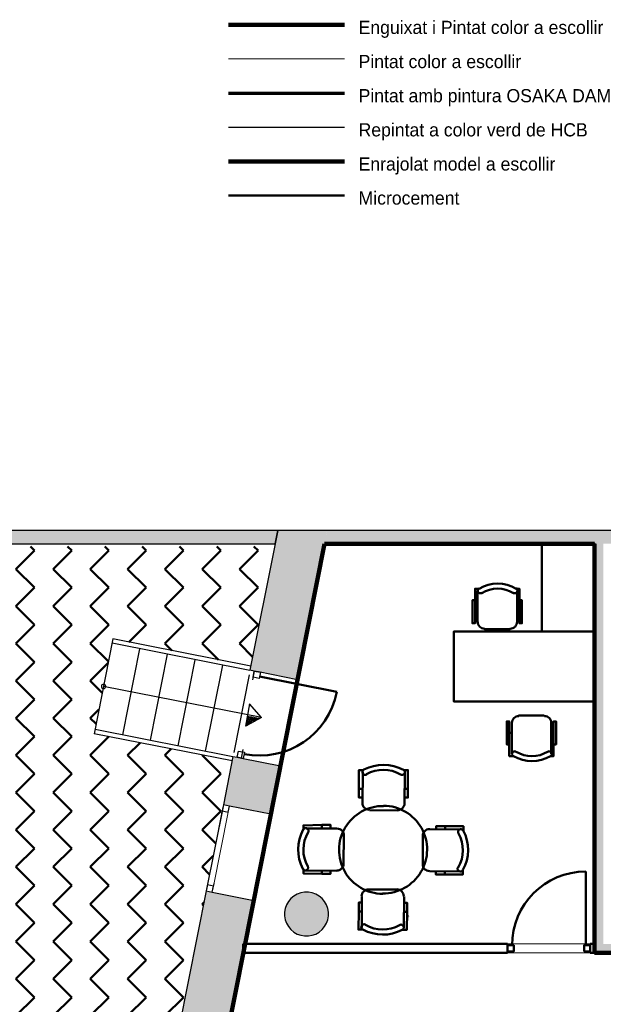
# Model space of a CAD drawing. Header units: metres. Extents: x -1 to 430, y -6 to 34.
# Tile 8 of 15: x 397.79 to 404.44, y 22.83 to 34.05. Entities that reach past the tile are written whole.
import ezdxf

# ---------------------------------------------------------------- set-up
doc = ezdxf.new("R2010")
doc.units = ezdxf.units.M
for name, pattern in [('CONTINUA', [0]), ('PUNKT', [6.35, 0, -6.35]), ('VERDECKT', [9.525, 6.35, -3.175])]:
    doc.linetypes.add(name, pattern=pattern)
for name, color, linetype, lineweight in [('3D P1 MURS EXISTENTS', 7, 'CONTINUA', 25), ('3D P1 MURS NOUS', 7, 'CONTINUA', 25), ('3D P1 PILAR', 7, 'CONTINUA', 25), ('LEGENDA  REVESTIMENT  text', 7, 'CONTINUA', 25), ('LEGENDA  REVESTIMENT enrajorat (Roig)', 7, 'CONTINUA', 25), ('LEGENDA  REVESTIMENT microcement  (Blau clar)', 7, 'CONTINUA', 25), ('LEGENDA  REVESTIMENT pintat (blau fosc)', 7, 'CONTINUA', 25), ('LEGENDA  REVESTIMENT pintat verd (verd)', 7, 'CONTINUA', 25), ('LEGENDA  REVESTIMENT repintat  (Groc)', 7, 'CONTINUA', 25), ('LEGENDA REVESTIMENT  enguixat i pintat (lila)', 7, 'CONTINUA', 25), ('P1  REVESTIMENT pintat (blau fosc)', 7, 'CONTINUA', 25), ('P1 ESCALES 2D', 7, 'CONTINUA', 25), ('P1 MOBLES', 7, 'CONTINUA', 25), ('P1 REVESTIMENT  enguixat i pintat (lila)', 7, 'CONTINUA', 25)]:
    doc.layers.add(name, color=color, linetype=linetype, lineweight=lineweight)
doc.styles.add('Century Gothic', font='txt')

# ---------------------------------------------------------------- blocks, each defined once
blk = doc.blocks.new('_CLOSEDFILLED')
at = {"color": 0, "linetype": 'ByBlock', "lineweight": -2}
blk.add_solid([(-1, 0), (0, 0), (-1, 0)], dxfattribs=at)
blk = doc.blocks.new('OBJETO_COMPLEJO_26')
at = {"layer": 'P1 ESCALES 2D', "color": 7, "lineweight": 25, "transparency": 33554687}
for start, end in [(0, 180), (180, 0)]:
    blk.add_arc((398.747, 26.453), 0.025, start, end, dxfattribs=at)

msp = doc.modelspace()

# ---------------------------------------------------------------- hatches: boundary and pattern name
at = {"layer": '3D P1 MURS EXISTENTS', "linetype": 'CONTINUA', "lineweight": 18, "true_color": 0xa0a0a0, "transparency": 33554687}
for points in [[(400.73, 28.228), (394.44, 28.228), (394.44, 28.078), (400.7, 28.078)], [(400.414, 26.636), (400.954, 26.529), (401.29, 28.228), (400.73, 28.228)], [(426.846, 28.228), (401.29, 28.228), (401.261, 28.078), (426.815, 28.078)], [(404.437, 23.519), (404.437, 28.078), (404.337, 28.078), (404.337, 23.519)], [(400.111, 25.103), (400.65, 24.996), (400.76, 25.549), (400.22, 25.656)], [(399.916, 24.122), (399.605, 22.553), (400.145, 22.446), (400.456, 24.015)], [(404.337, 23.419), (406.177, 23.419), (406.177, 23.519), (404.337, 23.519)]]:
    msp.add_hatch(color=253, dxfattribs=at).paths.add_polyline_path(points)
at = {"layer": '3D P1 PILAR', "linetype": 'CONTINUA', "lineweight": 18, "transparency": 33554687}
msp.add_hatch(color=9, dxfattribs=at).paths.add_polyline_path([(401.079, 24.109), (401.035, 24.109), (400.992, 24.102), (400.951, 24.087), (400.913, 24.065), (400.88, 24.037), (400.852, 24.003), (400.83, 23.965), (400.815, 23.924), (400.807, 23.881), (400.807, 23.838), (400.815, 23.795), (400.83, 23.754), (400.852, 23.716), (400.88, 23.682), (400.913, 23.654), (400.951, 23.632), (400.992, 23.617), (401.035, 23.61), (401.079, 23.61), (401.122, 23.617), (401.163, 23.632), (401.201, 23.654), (401.234, 23.682), (401.262, 23.716), (401.284, 23.754), (401.299, 23.795), (401.307, 23.838), (401.307, 23.881), (401.299, 23.924), (401.284, 23.965), (401.262, 24.003), (401.234, 24.037), (401.201, 24.065), (401.163, 24.087), (401.122, 24.102)])
at = {"layer": 'P1 MOBLES', "linetype": 'CONTINUA', "lineweight": 50, "transparency": 33554687}
h = msp.add_hatch(dxfattribs=at)
h.set_pattern_fill('TRAMA', color=202, scale=0.3, angle=135, style=0, pattern_type=2)
h.set_pattern_definition([(135, (-0.84853, 6e-17), (-0.42426407, 3e-17), [0.3, -0.3]), (225, (-0.84853, 6e-17), (-7e-17, -0.42426407), [0.3, -0.3])])
h.paths.add_polyline_path([(400.423, 26.682), (400.694, 28.048), (394.44, 28.048), (394.44, 13.219), (397.756, 13.219), (398.802, 18.497), (397.232, 18.808), (397.446, 19.887), (399.016, 19.576), (400.21, 25.603), (398.64, 25.914), (398.854, 26.993)], flags=0)

# ---------------------------------------------------------------- linework, layer by layer
at = {"layer": '3D P1 MURS EXISTENTS', "color": 7, "linetype": 'CONTINUA', "lineweight": 25, "transparency": 33554687}
for p, q in [((400.73, 28.228), (394.44, 28.228)), ((400.7, 28.078), (400.73, 28.228)), ((400.73, 28.228), (400.7, 28.078)), ((401.29, 28.228), (400.73, 28.228)), ((426.846, 28.228), (401.29, 28.228)), ((394.44, 28.078), (400.7, 28.078)), ((400.7, 28.078), (400.414, 26.636)), ((400.954, 26.529), (401.261, 28.078)), ((401.261, 28.078), (404.337, 28.078)), ((404.337, 28.078), (404.337, 23.519)), ((400.463, 26.627), (400.414, 26.636)), ((400.512, 26.617), (400.463, 26.627)), ((400.954, 26.529), (400.512, 26.617)), ((400.22, 25.656), (400.111, 25.103)), ((400.22, 25.656), (400.269, 25.647)), ((400.269, 25.647), (400.318, 25.637)), ((400.318, 25.637), (400.76, 25.549)), ((400.65, 24.996), (400.76, 25.549)), ((400.111, 25.103), (399.916, 24.122)), ((400.179, 25.09), (400.111, 25.103)), ((400.65, 24.996), (400.179, 25.09)), ((400.456, 24.015), (400.65, 24.996)), ((399.916, 24.122), (399.605, 22.553)), ((399.916, 24.122), (399.985, 24.109)), ((399.985, 24.109), (400.456, 24.015)), ((400.145, 22.446), (400.456, 24.015)), ((404.337, 23.519), (404.337, 23.419)), ((404.337, 23.419), (406.177, 23.419))]:
    msp.add_line(p, q, dxfattribs=at)
at = {"layer": '3D P1 MURS EXISTENTS', "color": 7, "linetype": 'PUNKT', "lineweight": 25, "transparency": 33554687}
for p, q in [((400.463, 26.627), (400.269, 25.647)), ((400.318, 25.637), (400.512, 26.617)), ((400.512, 26.617), (400.463, 26.627)), ((400.269, 25.647), (400.318, 25.637)), ((400.111, 25.103), (399.916, 24.122)), ((399.985, 24.109), (400.179, 25.09)), ((400.179, 25.09), (400.111, 25.103)), ((399.916, 24.122), (399.985, 24.109))]:
    msp.add_line(p, q, dxfattribs=at)
at = {"layer": '3D P1 MURS EXISTENTS', "color": 202, "linetype": 'CONTINUA', "lineweight": 50, "transparency": 33554687}
msp.add_line((400.522, 26.564), (401.404, 26.389), dxfattribs=at)
at = {"layer": '3D P1 MURS EXISTENTS', "color": 7, "linetype": 'CONTINUA', "lineweight": 25, "transparency": 33554687}
for points in [[(400.45, 26.558), (400.463, 26.627), (400.532, 26.613), (400.518, 26.544), (400.45, 26.558)], [(400.269, 25.647), (400.283, 25.715), (400.351, 25.702), (400.338, 25.633), (400.269, 25.647)], [(400.111, 25.103), (400.097, 25.034), (400.166, 25.021), (400.179, 25.09), (400.111, 25.103)], [(399.93, 24.191), (399.916, 24.122), (399.985, 24.109), (399.998, 24.177), (399.93, 24.191)]]:
    msp.add_lwpolyline(points, close=True, dxfattribs=at)
at = {"layer": '3D P1 MURS EXISTENTS', "color": 40, "linetype": 'CONTINUA', "lineweight": 18, "transparency": 33554687}
msp.add_lwpolyline([(400.097, 25.034), (399.93, 24.191), (399.998, 24.177), (400.166, 25.021), (400.097, 25.034)], close=True, dxfattribs=at)
at = {"layer": '3D P1 MURS EXISTENTS', "color": 202, "linetype": 'CONTINUA', "lineweight": 50, "transparency": 33554687}
msp.add_arc((400.522, 26.564), 0.899, 258.7934, 348.7934, dxfattribs=at)
at = {"layer": '3D P1 MURS NOUS', "color": 4, "linetype": 'CONTINUA', "lineweight": 50, "transparency": 33554687}
for p, q in [((404.237, 23.504), (404.237, 24.344)), ((403.347, 23.519), (400.338, 23.519)), ((400.338, 23.519), (400.338, 23.419)), ((403.347, 23.519), (403.347, 23.419)), ((404.287, 23.419), (404.287, 23.519)), ((404.337, 23.519), (404.287, 23.519)), ((404.337, 23.419), (404.337, 23.519)), ((400.338, 23.419), (403.347, 23.419)), ((404.287, 23.419), (404.337, 23.419))]:
    msp.add_line(p, q, dxfattribs=at)
for points in [[(403.347, 23.434), (403.417, 23.434), (403.417, 23.504), (403.347, 23.504), (403.347, 23.434)], [(404.217, 23.434), (404.287, 23.434), (404.287, 23.504), (404.217, 23.504), (404.217, 23.434)]]:
    msp.add_lwpolyline(points, close=True, dxfattribs=at)
msp.add_arc((404.237, 23.504), 0.84, 90, 180, dxfattribs=at)
at = {"layer": '3D P1 PILAR', "color": 7, "linetype": 'CONTINUA', "lineweight": 25, "transparency": 33554687}
for p, q in [((400.852, 24.003), (400.83, 23.965)), ((400.88, 24.037), (400.852, 24.003)), ((400.913, 24.065), (400.88, 24.037)), ((400.951, 24.087), (400.913, 24.065)), ((400.992, 24.102), (400.951, 24.087)), ((401.035, 24.109), (400.992, 24.102)), ((401.079, 24.109), (401.035, 24.109)), ((401.122, 24.102), (401.079, 24.109)), ((401.163, 24.087), (401.122, 24.102)), ((401.201, 24.065), (401.163, 24.087)), ((401.234, 24.037), (401.201, 24.065)), ((401.262, 24.003), (401.234, 24.037)), ((401.284, 23.965), (401.262, 24.003)), ((400.815, 23.924), (400.807, 23.881)), ((400.83, 23.965), (400.815, 23.924)), ((401.299, 23.924), (401.284, 23.965)), ((401.307, 23.881), (401.299, 23.924)), ((400.807, 23.881), (400.807, 23.838)), ((400.807, 23.838), (400.815, 23.795)), ((400.815, 23.795), (400.83, 23.754)), ((401.284, 23.754), (401.299, 23.795)), ((401.299, 23.795), (401.307, 23.838)), ((401.307, 23.838), (401.307, 23.881)), ((400.83, 23.754), (400.852, 23.716)), ((400.852, 23.716), (400.88, 23.682)), ((400.88, 23.682), (400.913, 23.654)), ((401.201, 23.654), (401.234, 23.682)), ((401.234, 23.682), (401.262, 23.716)), ((401.262, 23.716), (401.284, 23.754)), ((400.913, 23.654), (400.951, 23.632)), ((400.951, 23.632), (400.992, 23.617)), ((400.992, 23.617), (401.035, 23.61)), ((401.035, 23.61), (401.079, 23.61)), ((401.079, 23.61), (401.122, 23.617)), ((401.122, 23.617), (401.163, 23.632)), ((401.163, 23.632), (401.201, 23.654))]:
    msp.add_line(p, q, dxfattribs=at)
at = {"layer": 'LEGENDA  REVESTIMENT enrajorat (Roig)', "color": 240, "linetype": 'CONTINUA', "lineweight": 140, "transparency": 33554687}
msp.add_line((400.168, 32.434), (401.488, 32.434), dxfattribs=at)
at = {"layer": 'LEGENDA  REVESTIMENT microcement  (Blau clar)', "color": 4, "linetype": 'CONTINUA', "lineweight": 50, "transparency": 33554687}
msp.add_line((400.168, 32.045), (401.488, 32.045), dxfattribs=at)
at = {"layer": 'LEGENDA  REVESTIMENT pintat (blau fosc)', "color": 180, "linetype": 'CONTINUA', "lineweight": 13, "transparency": 33554687}
msp.add_line((400.168, 33.6), (401.488, 33.6), dxfattribs=at)
at = {"layer": 'LEGENDA  REVESTIMENT pintat verd (verd)', "color": 100, "linetype": 'CONTINUA', "lineweight": 70, "transparency": 33554687}
msp.add_line((400.168, 33.211), (401.488, 33.211), dxfattribs=at)
at = {"layer": 'LEGENDA  REVESTIMENT repintat  (Groc)', "color": 7, "linetype": 'CONTINUA', "lineweight": 25, "transparency": 33554687}
msp.add_line((400.168, 32.823), (401.488, 32.823), dxfattribs=at)
at = {"layer": 'LEGENDA REVESTIMENT  enguixat i pintat (lila)', "color": 220, "linetype": 'CONTINUA', "lineweight": 100, "transparency": 33554687}
msp.add_line((400.168, 33.989), (401.488, 33.989), dxfattribs=at)
at = {"layer": 'P1  REVESTIMENT pintat (blau fosc)', "color": 180, "linetype": 'VERDECKT', "lineweight": 13, "transparency": 33554687}
for p, q in [((400.357, 23.519), (404.337, 23.519)), ((400.338, 23.419), (404.337, 23.419))]:
    msp.add_line(p, q, dxfattribs=at)
at = {"layer": 'P1 ESCALES 2D', "color": 7, "lineweight": 25, "transparency": 33554687}
for p, q in [((398.854, 26.993), (398.64, 25.914)), ((400.414, 26.633), (398.844, 26.944)), ((400.423, 26.682), (398.854, 26.993)), ((399.158, 26.882), (398.964, 25.901)), ((399.472, 26.82), (399.278, 25.839)), ((399.786, 26.757), (399.592, 25.776)), ((400.1, 26.695), (399.905, 25.714)), ((400.404, 26.584), (400.229, 25.701)), ((400.544, 26.097), (398.747, 26.453)), ((400.41, 26.255), (400.362, 25.999)), ((400.544, 26.097), (400.41, 26.255)), ((400.544, 26.097), (400.362, 25.999)), ((400.21, 25.603), (398.64, 25.914)), ((400.219, 25.652), (398.65, 25.963))]:
    msp.add_line(p, q, dxfattribs=at)
for radius, start, end in [(8.229, 260.1955, 260.4237), (8.219, 260.1965, 260.5132), (8.209, 260.1975, 260.6031), (8.199, 260.1985, 260.6934), (8.189, 260.1995, 260.7841), (8.179, 260.2005, 260.8752), (8.169, 260.2015, 260.9667), (8.159, 260.2026, 261.0586), (8.149, 260.2036, 261.151), (8.139, 260.2046, 261.2438), (8.249, 260.1935, 260.2459), (8.239, 260.1945, 260.3346)]:
    msp.add_arc((401.768, 34.134), radius, start, end, dxfattribs=at)
at = {"layer": 'P1 MOBLES', "color": 202, "linetype": 'CONTINUA', "lineweight": 50, "transparency": 33554687}
for p, q in [((403.005, 27.185), (403.005, 27.541)), ((403.454, 27.541), (403.454, 27.185)), ((402.976, 27.304), (403.005, 27.304)), ((403.48, 27.304), (403.454, 27.304)), ((403.374, 27.105), (403.082, 27.105)), ((403.395, 26.04), (403.395, 25.685)), ((403.764, 26.121), (403.472, 26.121)), ((403.844, 25.685), (403.844, 26.04)), ((403.366, 25.922), (403.395, 25.922)), ((403.87, 25.922), (403.844, 25.922)), ((401.695, 25.122), (401.7, 25.474)), ((402.178, 25.469), (402.174, 25.118)), ((401.654, 25.287), (401.688, 25.287)), ((402.212, 25.287), (402.178, 25.287)), ((402.093, 25.038), (401.776, 25.042)), ((401.052, 24.834), (401.403, 24.834)), ((401.23, 24.874), (401.23, 24.836)), ((401.331, 24.87), (401.331, 24.844)), ((402.462, 24.826), (402.817, 24.822)), ((402.533, 24.856), (402.533, 24.83)), ((402.635, 24.86), (402.635, 24.826)), ((401.484, 24.754), (401.479, 24.432)), ((402.381, 24.428), (402.381, 24.746)), ((401.399, 24.352), (401.048, 24.356)), ((401.23, 24.318), (401.23, 24.356)), ((401.331, 24.322), (401.331, 24.348)), ((402.813, 24.343), (402.462, 24.348)), ((402.631, 24.31), (402.631, 24.343)), ((401.767, 24.14), (402.089, 24.14)), ((401.687, 23.708), (401.687, 24.06)), ((402.169, 24.06), (402.165, 23.704)), ((402.199, 23.988), (402.174, 23.988)), ((401.653, 23.89), (401.687, 23.89)), ((402.203, 23.886), (402.165, 23.886)), ((402.218, 23.836), (402.201, 23.836)), ((402.227, 23.836), (402.227, 23.836))]:
    msp.add_line(p, q, dxfattribs=at)
for points in [[(403.736, 28.078), (404.337, 28.078), (404.337, 27.079), (403.736, 27.079), (403.736, 28.078)], [(404.337, 27.079), (402.736, 27.079), (402.736, 26.279), (404.337, 26.279), (404.337, 27.079)]]:
    msp.add_lwpolyline(points, close=True, dxfattribs=at)
for points in [[(402.976, 27.435), (402.946, 27.435), (402.946, 27.172), (402.976, 27.172), (402.976, 27.566), (403.018, 27.566)], [(403.055, 27.518), (403.049, 27.515), (403.043, 27.513), (403.037, 27.513), (403.031, 27.513), (403.026, 27.515), (403.02, 27.518), (403.015, 27.522), (403.011, 27.527), (403.009, 27.533), (403.007, 27.539), (403.006, 27.545), (403.007, 27.551), (403.009, 27.556), (403.012, 27.562), (403.015, 27.567), (403.02, 27.571)], [(403.445, 27.571), (403.45, 27.567), (403.454, 27.562), (403.457, 27.556), (403.459, 27.551), (403.459, 27.545), (403.459, 27.539), (403.457, 27.533), (403.454, 27.527), (403.45, 27.522), (403.445, 27.518), (403.44, 27.515), (403.434, 27.513), (403.428, 27.513), (403.422, 27.513), (403.416, 27.515), (403.41, 27.518)], [(403.48, 27.435), (403.509, 27.435), (403.509, 27.172), (403.48, 27.172), (403.48, 27.566), (403.441, 27.566)], [(403.085, 27.11), (403.069, 27.112), (403.054, 27.117), (403.041, 27.124), (403.029, 27.133), (403.02, 27.145), (403.012, 27.158), (403.008, 27.173), (403.006, 27.189)], [(403.455, 27.189), (403.453, 27.173), (403.449, 27.158), (403.442, 27.145), (403.432, 27.133), (403.42, 27.124), (403.407, 27.117), (403.392, 27.112), (403.377, 27.11)], [(403.366, 25.791), (403.336, 25.791), (403.336, 26.053), (403.366, 26.053), (403.366, 25.659), (403.408, 25.659)], [(403.475, 26.115), (403.459, 26.113), (403.444, 26.109), (403.431, 26.102), (403.419, 26.092), (403.41, 26.08), (403.402, 26.067), (403.398, 26.052), (403.396, 26.037)], [(403.845, 26.037), (403.843, 26.052), (403.839, 26.067), (403.832, 26.08), (403.822, 26.092), (403.81, 26.102), (403.797, 26.109), (403.782, 26.113), (403.767, 26.115)], [(403.87, 25.791), (403.899, 25.791), (403.899, 26.053), (403.87, 26.053), (403.87, 25.659), (403.831, 25.659)], [(403.445, 25.708), (403.439, 25.711), (403.433, 25.712), (403.427, 25.713), (403.421, 25.712), (403.416, 25.71), (403.41, 25.707), (403.405, 25.703), (403.401, 25.698), (403.399, 25.693), (403.397, 25.687), (403.396, 25.681), (403.397, 25.675), (403.399, 25.669), (403.402, 25.664), (403.405, 25.659), (403.41, 25.655)], [(403.835, 25.655), (403.84, 25.659), (403.844, 25.664), (403.847, 25.669), (403.849, 25.675), (403.849, 25.681), (403.849, 25.687), (403.847, 25.693), (403.844, 25.698), (403.84, 25.703), (403.835, 25.707), (403.83, 25.71), (403.824, 25.712), (403.818, 25.713), (403.812, 25.712), (403.806, 25.711), (403.8, 25.708)], [(401.705, 25.499), (401.654, 25.499), (401.654, 25.287), (401.654, 25.186), (401.688, 25.186)], [(401.743, 25.45), (401.739, 25.448), (401.735, 25.446), (401.731, 25.445), (401.727, 25.445), (401.722, 25.445), (401.718, 25.446), (401.714, 25.447), (401.71, 25.449), (401.707, 25.451), (401.703, 25.454), (401.701, 25.457), (401.698, 25.461), (401.696, 25.464), (401.695, 25.468), (401.694, 25.472), (401.694, 25.477), (401.694, 25.481), (401.695, 25.485), (401.697, 25.489), (401.698, 25.493), (401.701, 25.496), (401.704, 25.5), (401.707, 25.502), (401.711, 25.505)], [(402.16, 25.504), (402.164, 25.502), (402.167, 25.499), (402.17, 25.496), (402.172, 25.493), (402.174, 25.489), (402.175, 25.485), (402.176, 25.481), (402.177, 25.476), (402.176, 25.472), (402.175, 25.468), (402.174, 25.464), (402.172, 25.46), (402.17, 25.457), (402.167, 25.454), (402.163, 25.451), (402.16, 25.449), (402.156, 25.447), (402.152, 25.446), (402.148, 25.445), (402.143, 25.445), (402.139, 25.445), (402.135, 25.446), (402.131, 25.448), (402.127, 25.45)], [(402.161, 25.499), (402.212, 25.499), (402.212, 25.287), (402.212, 25.186), (402.178, 25.186)], [(401.772, 25.047), (401.756, 25.049), (401.741, 25.053), (401.728, 25.061), (401.716, 25.07), (401.707, 25.082), (401.7, 25.095), (401.695, 25.11), (401.694, 25.126)], [(402.172, 25.121), (402.171, 25.105), (402.166, 25.09), (402.159, 25.077), (402.149, 25.065), (402.137, 25.056), (402.124, 25.049), (402.109, 25.044), (402.093, 25.043)], [(401.021, 24.823), (401.023, 24.827), (401.026, 24.83), (401.029, 24.833), (401.032, 24.835), (401.036, 24.837), (401.04, 24.838), (401.044, 24.839), (401.049, 24.84), (401.053, 24.839), (401.057, 24.838), (401.061, 24.837), (401.065, 24.835), (401.068, 24.833), (401.071, 24.83), (401.074, 24.826), (401.076, 24.823), (401.078, 24.819), (401.079, 24.815), (401.08, 24.811), (401.08, 24.806), (401.08, 24.802), (401.079, 24.798), (401.077, 24.794), (401.075, 24.79)], [(401.022, 24.819), (401.022, 24.87), (401.23, 24.874), (401.331, 24.874), (401.331, 24.84)], [(401.406, 24.833), (401.422, 24.831), (401.436, 24.827), (401.45, 24.819), (401.461, 24.81), (401.471, 24.798), (401.478, 24.785), (401.482, 24.77), (401.484, 24.754)], [(402.38, 24.749), (402.381, 24.765), (402.386, 24.779), (402.393, 24.793), (402.403, 24.804), (402.415, 24.814), (402.428, 24.821), (402.443, 24.825), (402.459, 24.827)], [(402.843, 24.809), (402.843, 24.86), (402.635, 24.86), (402.533, 24.86), (402.533, 24.826)], [(402.787, 24.778), (402.785, 24.782), (402.783, 24.786), (402.782, 24.79), (402.782, 24.794), (402.782, 24.798), (402.783, 24.803), (402.784, 24.807), (402.786, 24.81), (402.788, 24.814), (402.791, 24.817), (402.794, 24.82), (402.798, 24.822), (402.801, 24.824), (402.805, 24.826), (402.809, 24.827), (402.814, 24.827), (402.818, 24.827), (402.822, 24.826), (402.826, 24.824), (402.83, 24.822), (402.833, 24.82), (402.837, 24.817), (402.839, 24.814), (402.842, 24.81)], [(401.071, 24.406), (401.073, 24.402), (401.074, 24.398), (401.075, 24.394), (401.076, 24.39), (401.076, 24.385), (401.075, 24.381), (401.074, 24.377), (401.072, 24.373), (401.07, 24.37), (401.067, 24.366), (401.064, 24.364), (401.06, 24.361), (401.056, 24.359), (401.052, 24.358), (401.048, 24.357), (401.044, 24.357), (401.04, 24.357), (401.035, 24.358), (401.032, 24.36), (401.028, 24.361), (401.024, 24.364), (401.021, 24.367), (401.018, 24.37), (401.016, 24.374)], [(401.022, 24.373), (401.022, 24.322), (401.23, 24.318), (401.331, 24.318), (401.331, 24.352)], [(401.479, 24.432), (401.478, 24.417), (401.473, 24.402), (401.466, 24.389), (401.456, 24.377), (401.444, 24.368), (401.431, 24.36), (401.416, 24.356), (401.401, 24.355)], [(402.458, 24.348), (402.442, 24.35), (402.427, 24.355), (402.414, 24.362), (402.402, 24.372), (402.393, 24.383), (402.386, 24.397), (402.381, 24.412), (402.38, 24.427)], [(402.838, 24.36), (402.838, 24.31), (402.631, 24.31), (402.529, 24.31), (402.529, 24.343)], [(402.837, 24.36), (402.835, 24.357), (402.832, 24.354), (402.829, 24.351), (402.825, 24.349), (402.822, 24.347), (402.818, 24.345), (402.813, 24.344), (402.809, 24.344), (402.805, 24.345), (402.801, 24.345), (402.797, 24.347), (402.793, 24.349), (402.79, 24.351), (402.786, 24.354), (402.784, 24.357), (402.781, 24.361), (402.78, 24.365), (402.778, 24.369), (402.778, 24.373), (402.778, 24.377), (402.778, 24.381), (402.779, 24.386), (402.781, 24.39), (402.783, 24.393)], [(401.685, 24.063), (401.687, 24.079), (401.692, 24.094), (401.699, 24.107), (401.709, 24.118), (401.72, 24.128), (401.734, 24.135), (401.748, 24.14), (401.764, 24.141)], [(402.086, 24.141), (402.102, 24.139), (402.116, 24.135), (402.13, 24.127), (402.141, 24.118), (402.151, 24.106), (402.158, 24.093), (402.162, 24.078), (402.164, 24.062)], [(401.7, 23.683), (401.649, 23.683), (401.653, 23.89), (401.653, 23.992), (401.687, 23.992)], [(402.148, 23.679), (402.199, 23.679), (402.203, 23.886), (402.203, 23.988), (402.169, 23.988)], [(401.697, 23.684), (401.694, 23.686), (401.691, 23.689), (401.688, 23.692), (401.686, 23.695), (401.684, 23.699), (401.682, 23.703), (401.681, 23.707), (401.681, 23.712), (401.682, 23.716), (401.682, 23.72), (401.684, 23.724), (401.686, 23.728), (401.688, 23.731), (401.691, 23.734), (401.694, 23.737), (401.698, 23.739), (401.702, 23.741), (401.706, 23.742), (401.71, 23.743), (401.714, 23.743), (401.718, 23.743), (401.723, 23.742), (401.727, 23.74), (401.73, 23.738)], [(402.115, 23.734), (402.119, 23.736), (402.123, 23.737), (402.127, 23.738), (402.131, 23.739), (402.135, 23.739), (402.139, 23.738), (402.144, 23.737), (402.147, 23.735), (402.151, 23.733), (402.154, 23.73), (402.157, 23.727), (402.159, 23.723), (402.161, 23.719), (402.163, 23.715), (402.164, 23.711), (402.164, 23.707), (402.164, 23.703), (402.163, 23.699), (402.161, 23.695), (402.159, 23.691), (402.157, 23.687), (402.154, 23.684), (402.151, 23.682), (402.147, 23.679)]]:
    msp.add_lwpolyline(points, dxfattribs=at)
for centre, radius, start, end in [((403.233, 27.206), 0.417, 59.5544, 120.4263), ((403.233, 27.227), 0.34, 58.2346, 121.7413), ((403.623, 25.998), 0.34, 238.2587, 301.7654), ((403.623, 26.019), 0.417, 239.5737, 300.4456), ((401.933, 25.083), 0.476, 61.4847, 117.7296), ((401.931, 25.107), 0.396, 60.2056, 119.0058), ((401.928, 24.59), 0.5, 89.1829, 269.6935), ((401.93, 24.594), 0.5, 269.1829, 89.6935), ((401.438, 24.596), 0.476, 151.4847, 207.7296), ((401.418, 24.594), 0.396, 150.2055, 209.0058), ((402.42, 24.589), 0.476, 331.485, 27.7299), ((402.441, 24.586), 0.396, 330.2057, 29.006), ((401.925, 24.101), 0.476, 241.4847, 297.7297), ((401.925, 24.079), 0.396, 240.2055, 299.0059)]:
    msp.add_arc(centre, radius, start, end, dxfattribs=at)
at = {"layer": 'P1 REVESTIMENT  enguixat i pintat (lila)', "color": 220, "linetype": 'VERDECKT', "lineweight": 100, "transparency": 33554687}
for p, q in [((401.261, 28.078), (398.297, 13.121)), ((404.337, 28.078), (401.261, 28.078)), ((404.337, 23.419), (404.337, 28.078)), ((406.177, 23.419), (404.337, 23.419))]:
    msp.add_line(p, q, dxfattribs=at)

# ---------------------------------------------------------------- block references
at = {"layer": '3D P1 PILAR', "color": 7, "linetype": 'CONTINUA', "lineweight": 25, "transparency": 33554687, "xscale": 0.0002666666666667, "yscale": 0.0002666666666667, "zscale": 0.0002666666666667}
msp.add_blockref('_CLOSEDFILLED', (401.057, 23.859), dxfattribs=at)
at = {"layer": 'P1 ESCALES 2D', "color": 7, "lineweight": 25, "transparency": 33554687}
msp.add_blockref('OBJETO_COMPLEJO_26', (0, 0), dxfattribs=at)

# ---------------------------------------------------------------- texts
at = {"layer": 'LEGENDA  REVESTIMENT  text', "color": 7, "linetype": 'CONTINUA', "lineweight": 25, "transparency": 33554687, "char_height": 0.15, "attachment_point": 1, "style": 'Century Gothic'}
for s, insert, width in [('Enguixat\\~i\\~Pintat\\~color\\~a\\~escollir\\~\\~', (401.65, 34.035), 3.2925), ('Pintat\\~color\\~a\\~escollir', (401.65, 33.646), 2.1575), ('Pintat\\~amb\\~pintura\\~OSAKA\\~DAMASCO\\~estuco\\~seda', (401.65, 33.257), 5.21), ('Repintat\\~a\\~color\\~verd\\~de\\~HCB', (401.65, 32.868), 3.0425), ('Enrajolat\\~model\\~a\\~escollir', (401.65, 32.479), 2.6), ('Microcement', (401.65, 32.091), 1.4425)]:
    msp.add_mtext(s, dxfattribs=dict(at, insert=insert, width=width))

doc.saveas('drawing.dxf')
